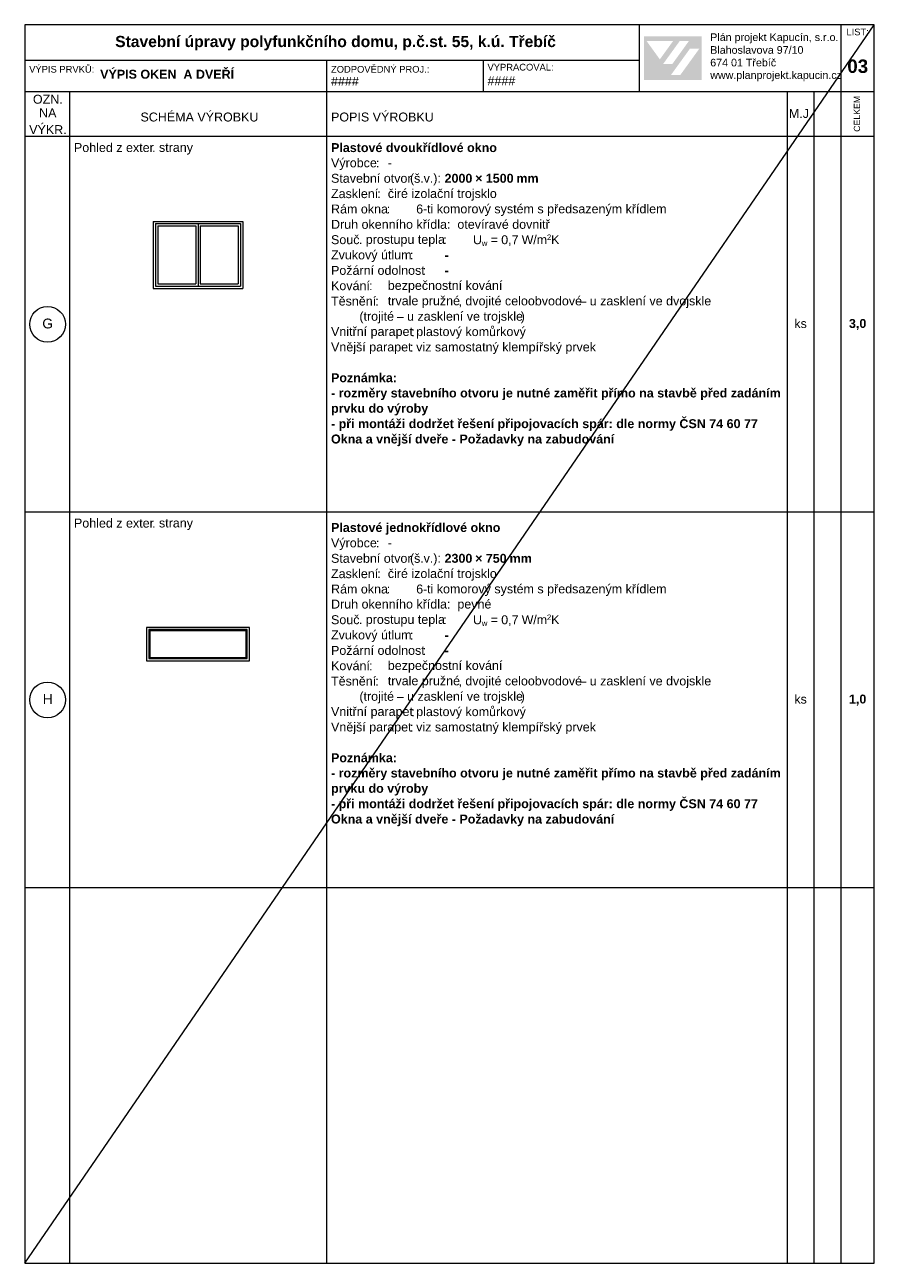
# Model space of a CAD drawing. Header units: millimetres. Extents: x 15381 to 191117, y -190522 to 367005.
# Tile 50 of 79: x 105393 to 124393, y 196949 to 224649. Entities that reach past the tile are written whole.
import ezdxf

# ---------------------------------------------------------------- set-up
doc = ezdxf.new("R2010")
doc.units = ezdxf.units.MM
doc.header["$MEASUREMENT"] = 0
doc.styles.add('GENEROVANÝ_STYL_1', font='txt')
doc.styles.add('GENEROVANÝ_STYL_2', font='txt')

msp = doc.modelspace()

# ---------------------------------------------------------------- hatches: boundary and pattern name
at = {"linetype": 'Continuous', "lineweight": 13}
h = msp.add_hatch(color=7, dxfattribs=at)
h.paths.add_polyline_path([(119240.3, 223417.1), (120530.7, 223417.1), (120530.7, 224390.7), (119240.3, 224390.7)])
h.paths.add_polyline_path([(119299.6, 224287.6), (119894.7, 224286.6), (119597.4, 223875.4)], flags=0)
h.paths.add_polyline_path([(119670.1, 223770.7), (120043.9, 224288.2), (120249.5, 224288.2), (119875.6, 223769.7)], flags=0)
h.paths.add_polyline_path([(120056.4, 223527), (119846.8, 223527), (120269.3, 224112.5), (120478.9, 224112.5)], flags=0)

# ---------------------------------------------------------------- linework, layer by layer
at = {"color": 7, "linetype": 'Continuous', "lineweight": 20}
for p, q in [((124392.6, 224649.1), (105392.6, 224649.1)), ((105392.6, 224649.1), (105392.6, 196949.1)), ((119142.6, 223149.1), (119142.6, 224649.1)), ((123642.6, 224649.1), (123642.6, 223149.1)), ((124392.6, 196949.1), (124392.6, 224649.1)), ((119142.6, 223849.1), (105392.6, 223849.1)), ((112142.6, 223849.1), (112142.6, 223149.1)), ((115642.6, 223849.1), (115642.6, 223149.1)), ((124392.6, 223149.1), (105392.6, 223149.1)), ((106392.6, 223149.1), (106392.6, 222149.1)), ((112142.6, 223149.1), (112142.6, 222149.1)), ((122442.6, 223149.1), (122442.6, 222149.1)), ((123042.6, 223149.1), (123042.6, 222149.1)), ((123642.6, 223149.1), (123642.6, 222149.1)), ((122142.6, 222149.1), (105392.6, 222149.1)), ((106392.6, 222149.1), (106392.6, 213749.1)), ((112142.6, 222149.1), (112142.6, 213749.1)), ((124392.6, 222149.1), (122142.6, 222149.1)), ((122442.6, 222149.1), (122442.6, 213749.1)), ((123042.6, 222149.1), (123042.6, 213749.1)), ((123642.6, 222149.1), (123642.6, 213749.1)), ((108267.6, 220251.2), (108267.6, 218751.2)), ((108267.6, 220251.2), (110267.6, 220251.2)), ((110267.6, 220251.2), (110267.6, 218751.2)), ((108317.6, 220201.2), (108317.6, 218801.2)), ((108317.6, 220201.2), (110217.6, 220201.2)), ((108367.6, 220151.2), (108367.6, 218851.2)), ((108367.6, 220151.2), (109217.6, 220151.2)), ((109217.6, 220151.2), (109217.6, 218851.2)), ((109267.6, 220201.2), (109267.6, 218801.2)), ((109317.6, 220151.2), (109317.6, 218851.2)), ((109317.6, 220151.2), (110167.6, 220151.2)), ((110167.6, 220151.2), (110167.6, 218851.2)), ((110217.6, 220201.2), (110217.6, 218801.2)), ((108367.6, 218851.2), (109217.6, 218851.2)), ((109317.6, 218851.2), (110167.6, 218851.2)), ((108267.6, 218751.2), (110267.6, 218751.2)), ((108317.6, 218801.2), (110217.6, 218801.2)), ((124392.6, 213749.1), (105392.6, 213749.1)), ((106392.6, 213749.1), (106392.6, 205349.1)), ((112142.6, 213749.1), (112142.6, 205349.1)), ((122442.6, 213749.1), (122442.6, 205349.1)), ((123042.6, 213749.1), (123042.6, 205349.1)), ((123642.6, 213749.1), (123642.6, 205349.1)), ((124392.6, 205349.1), (105392.6, 205349.1)), ((106392.6, 205349.1), (106392.6, 196949.1)), ((112142.6, 205349.1), (112142.6, 196949.1)), ((122442.6, 205349.1), (122442.6, 196949.1)), ((123042.6, 205349.1), (123042.6, 196949.1)), ((123642.6, 205349.1), (123642.6, 196949.1)), ((105392.6, 196949.1), (124392.6, 196949.1))]:
    msp.add_line(p, q, dxfattribs=at)
at = {"color": 8, "linetype": 'Continuous', "lineweight": 20}
msp.add_line((105392.6, 196949.1), (124392.6, 224649.1), dxfattribs=at)
at = {"color": 7, "linetype": 'Continuous', "lineweight": 20, "flags": 128}
for points in [[(108117.6, 210421.6), (110417.6, 210421.6), (110417.6, 211171.6), (108117.6, 211171.6)], [(108167.6, 210471.6), (110367.6, 210471.6), (110367.6, 211121.6), (108167.6, 211121.6)], [(108192.6, 210496.6), (110342.6, 210496.6), (110342.6, 211096.6), (108192.6, 211096.6)]]:
    msp.add_lwpolyline(points, close=True, dxfattribs=at)
at = {"color": 7, "linetype": 'Continuous', "lineweight": 20}
for centre in [(105903.2, 217949.1), (105903.2, 209549.1)]:
    msp.add_circle(centre, 400, dxfattribs=at)

# ---------------------------------------------------------------- texts
at = {"color": 7, "linetype": 'Continuous', "lineweight": 20, "attachment_point": 7}
for s, insert, char_height, style in [('\\A1;{\\pql;\\fArial|b1|i0|c238|p38;Stavební úpravy polyfunkčního domu, p.č.st. 55, k.ú. Třebíč}', (107415.1, 224074.7), 250, 'GENEROVANÝ_STYL_2'), ('\\A1;{\\pql;\\fArial|b0|i0|c238|p38;Plán projekt Kapucín, s.r.o.}', (120724.8, 224233.7), 171, 'GENEROVANÝ_STYL_1'), ('\\A1;{\\pql;\\fArial|b0|i0|c238|p38;LIST:}', (123770.8, 224411.1), 150, 'GENEROVANÝ_STYL_1'), ('\\A1;{\\pql;\\fArial|b0|i0|c238|p38;Blahoslavova 97/10}', (120724.8, 223997.8), 171, 'GENEROVANÝ_STYL_1'), ('\\A1;{\\pql;\\fArial|b0|i0|c238|p38;674 01 Třebíč}', (120724.8, 223715.4), 171, 'GENEROVANÝ_STYL_1'), ('\\A1;{\\pql;\\fArial|b1|i0|c238|p38;03}', (123790, 223567), 300, 'GENEROVANÝ_STYL_2'), ('\\A1;{\\pql;\\fArial|b0|i0|c238|p38;VÝPIS PRVKŮ:}', (105491.7, 223576.4), 150, 'GENEROVANÝ_STYL_1'), ('\\A1;{\\pql;\\fArial|b1|i0|c238|p38;VÝPIS OKEN  A DVEŘÍ}', (107078.5, 223440.2), 200, 'GENEROVANÝ_STYL_2'), ('\\A1;{\\pql;\\fArial|b0|i0|c238|p38;ZODPOVĚDNÝ PROJ.:}', (112242.6, 223576.4), 150, 'GENEROVANÝ_STYL_1'), ('\\A1;{\\pql;\\fArial|b0|i0|c238|p38;VYPRACOVAL:}', (115742.6, 223623.8), 150, 'GENEROVANÝ_STYL_1'), ('\\A1;{\\pql;\\fArial|b0|i0|c238|p38;www.planprojekt.kapucin.cz}', (120724.8, 223386.5), 171, 'GENEROVANÝ_STYL_1'), ('\\A1;{\\pql;\\fArial|b0|i0|c238|p38;####}', (112242.6, 223284.8), 200, 'GENEROVANÝ_STYL_1'), ('\\A1;{\\pql;\\fArial|b0|i0|c238|p38;####}', (115742.6, 223297.5), 200, 'GENEROVANÝ_STYL_1'), ('\\A1;{\\pql;\\fArial|b0|i0|c238|p38;OZN.}', (105574.9, 222880.5), 200, 'GENEROVANÝ_STYL_1'), ('\\A1;{\\pql;\\fArial|b0|i0|c238|p38;NA}', (105713, 222578), 200, 'GENEROVANÝ_STYL_1'), ('\\A1;{\\pql;\\fArial|b0|i0|c238|p38;SCHÉMA VÝROBKU}', (107980.3, 222483.1), 200, 'GENEROVANÝ_STYL_1'), ('\\A1;{\\pql;\\fArial|b0|i0|c238|p38;POPIS VÝROBKU}', (112242.6, 222483.1), 200, 'GENEROVANÝ_STYL_1'), ('\\A1;{\\pql;\\fArial|b0|i0|c238|p38;M.J.}', (122483, 222563), 200, 'GENEROVANÝ_STYL_1'), ('\\A1;{\\pql;\\fArial|b0|i0|c238|p38;VÝKR.}', (105491.7, 222203.7), 200, 'GENEROVANÝ_STYL_1'), ('\\A1;{\\pql;\\fArial|b0|i0|c238|p38;Pohled z exter}', (106492.6, 221800.2), 200, 'GENEROVANÝ_STYL_1'), ('\\A1;{\\pql;\\fArial|b0|i0|c238|p38;strany}', (108394.3, 221745.8), 200, 'GENEROVANÝ_STYL_1'), ('\\A1;{\\pql;\\fArial|b1|i0|c238|p38;Plastové dvoukřídlové okno}', (112242.6, 221798.8), 200, 'GENEROVANÝ_STYL_2'), ('\\A1;{\\pql;\\fArial|b0|i0|c238|p38;. }', (108240.7, 221803.4), 200, 'GENEROVANÝ_STYL_1'), ('\\A1;{\\pql;\\fArial|b0|i0|c238|p38;^I}', (109136.7, 221803.4), 200, 'GENEROVANÝ_STYL_1'), ('\\A1;{\\pql;\\fArial|b0|i0|c238|p38;^I}', (109245.4, 221803.4), 200, 'GENEROVANÝ_STYL_1'), ('\\A1;{\\pql;\\fArial|b0|i0|c238|p38;Výrobce}', (112242.6, 221401.2), 200, 'GENEROVANÝ_STYL_1'), ('\\A1;{\\pql;\\fArial|b0|i0|c238|p38;:}', (113246.5, 221458.8), 200, 'GENEROVANÝ_STYL_1'), ('\\A1;{\\pql;\\fArial|b0|i0|c238|p38;Stavební otvor}', (112242.6, 221112.3), 200, 'GENEROVANÝ_STYL_1'), ('\\A1;{\\pql;\\fArial|b0|i0|c238|p38;^I}', (113323.3, 221458.8), 200, 'GENEROVANÝ_STYL_1'), ('\\A1;{\\pql;\\fArial|b0|i0|c238|p38;-}', (113512.6, 221458.8), 200, 'GENEROVANÝ_STYL_1'), ('\\A1;{\\pql;\\fArial|b0|i0|c238|p38;^I}', (113604, 221458.8), 200, 'GENEROVANÝ_STYL_1'), ('\\A1;{\\pql;\\fArial|b0|i0|c238|p38;š}', (114100.4, 221112.4), 200, 'GENEROVANÝ_STYL_1'), ('\\A1;{\\pql;\\fArial|b0|i0|c238|p38;^I}', (114147.6, 221458.8), 200, 'GENEROVANÝ_STYL_1'), ('\\A1;{\\pql;\\fArial|b0|i0|c238|p38;(}', (114009, 221057.8), 200, 'GENEROVANÝ_STYL_1'), ('\\A1;{\\pql;\\fArial|b0|i0|c238|p38;.}', (114237.6, 221115.6), 200, 'GENEROVANÝ_STYL_1'), ('\\A1;{\\pql;\\fArial|b0|i0|c238|p38;v}', (114314.4, 221115.6), 200, 'GENEROVANÝ_STYL_1'), ('\\A1;{\\pql;\\fArial|b0|i0|c238|p38;.):}', (114451.5, 221057.8), 200, 'GENEROVANÝ_STYL_1'), ('\\A1;{\\pql;\\fArial|b1|i0|c238|p38; }', (114696.6, 221047), 200, 'GENEROVANÝ_STYL_2'), ('\\A1;{\\pql;\\fArial|b1|i0|c238|p38;^I}', (114773.4, 221115.6), 200, 'GENEROVANÝ_STYL_2'), ('\\A1;{\\pql;\\fArial|b1|i0|c238|p38;2000}', (114782.6, 221112.3), 200, 'GENEROVANÝ_STYL_2'), ('\\A1;{\\pql;\\fArial|b1|i0|c238|p38; × }', (115389.7, 221115.6), 200, 'GENEROVANÝ_STYL_2'), ('\\A1;{\\pql;\\fArial|b1|i0|c238|p38;1500}', (115704.2, 221112.3), 200, 'GENEROVANÝ_STYL_2'), ('\\A1;{\\pql;\\fArial|b1|i0|c238|p38; mm}', (116311.3, 221115.6), 200, 'GENEROVANÝ_STYL_2'), ('\\A1;{\\pql;\\fArial|b0|i0|c238|p38;Zasklení}', (112242.6, 220769.2), 200, 'GENEROVANÝ_STYL_1'), ('\\A1;{\\pql;\\fArial|b0|i0|c238|p38;:}', (113277.6, 220772.4), 200, 'GENEROVANÝ_STYL_1'), ('\\A1;{\\pql;\\fArial|b1|i0|c238|p38;^I}', (113431.2, 220772.4), 200, 'GENEROVANÝ_STYL_2'), ('\\A1;{\\pql;\\fArial|b0|i0|c238|p38;čiré izolační trojsklo}', (113512.6, 220714.8), 200, 'GENEROVANÝ_STYL_1'), ('\\A1;{\\pql;\\fArial|b0|i0|c238|p38;Rám okna}', (112242.6, 220426), 200, 'GENEROVANÝ_STYL_1'), ('\\A1;{\\pql;\\fArial|b1|i0|c238|p38; }', (113354.4, 220703.8), 200, 'GENEROVANÝ_STYL_2'), ('\\A1;{\\pql;\\fArial|b0|i0|c238|p38;: }', (113489.7, 220429.2), 200, 'GENEROVANÝ_STYL_1'), ('\\A1;{\\pql;\\fArial|b0|i0|c238|p38;6}', (114147.6, 220425.9), 200, 'GENEROVANÝ_STYL_1'), ('\\A1;{\\pql;\\fArial|b0|i0|c238|p38;-}', (114299.4, 220429.2), 200, 'GENEROVANÝ_STYL_1'), ('\\A1;{\\pql;\\fArial|b0|i0|c238|p38;ti komorový systém s předsazeným křídlem}', (114390.8, 220371.6), 200, 'GENEROVANÝ_STYL_1'), ('\\A1;{\\pql;\\fArial|b0|i0|c238|p38;Druh okenního křídla:  otevíravé dovnitř}', (112242.6, 220082.9), 200, 'GENEROVANÝ_STYL_1'), ('\\A1;{\\pql;\\fArial|b0|i0|c238|p38;^I}', (113643.3, 220429.2), 200, 'GENEROVANÝ_STYL_1'), ('\\A1;{\\pql;\\fArial|b0|i0|c238|p38;Souč}', (112242.6, 219739.5), 200, 'GENEROVANÝ_STYL_1'), ('\\A1;{\\pql;\\fArial|b0|i0|c238|p38;U}', (115417.6, 219739.5), 200, 'GENEROVANÝ_STYL_1'), ('\\A1;{\\pql;\\fArial|b0|i0|c238|p38; W}', (116429.4, 219742.8), 200, 'GENEROVANÝ_STYL_1'), ('\\A1;{\\pql;\\fArial|b0|i0|c238|p38;/}', (116765.9, 219739.5), 200, 'GENEROVANÝ_STYL_1'), ('\\A1;{\\pql;\\fArial|b0|i0|c238|p38;2}', (117071.3, 219833.3), 124.457, 'GENEROVANÝ_STYL_1'), ('\\A1;{\\pql;\\fArial|b0|i0|c238|p38;K}', (117165.7, 219742.8), 200, 'GENEROVANÝ_STYL_1'), ('\\A1;{\\pql;\\fArial|b0|i0|c238|p38;. }', (112866.2, 219742.8), 200, 'GENEROVANÝ_STYL_1'), ('\\A1;{\\pql;\\fArial|b0|i0|c238|p38;prostupu tepla}', (113019.8, 219688.4), 200, 'GENEROVANÝ_STYL_1'), ('\\A1;{\\pql;\\fArial|b0|i0|c238|p38;:}', (114753.2, 219742.8), 200, 'GENEROVANÝ_STYL_1'), ('\\A1;{\\pql;\\fArial|b1|i0|c238|p38; }', (114830, 219674.2), 200, 'GENEROVANÝ_STYL_2'), ('\\A1;{\\pql;\\fArial|b1|i0|c238|p38;^I}', (114906.8, 219742.8), 200, 'GENEROVANÝ_STYL_2'), ('\\A1;{\\pql;\\fArial|b0|i0|c238|p38;w}', (115615.1, 219701.3), 124.457, 'GENEROVANÝ_STYL_1'), ('\\A1;{\\pql;\\fArial|b0|i0|c238|p38; }', (115734.6, 219674.2), 200, 'GENEROVANÝ_STYL_1'), ('\\A1;{\\pql;\\fArial|b0|i0|c238|p38;= }', (115811.4, 219742.8), 200, 'GENEROVANÝ_STYL_1'), ('\\A1;{\\pql;\\fArial|b0|i0|c238|p38;0,7}', (116049.1, 219704), 200, 'GENEROVANÝ_STYL_1'), ('\\A1;{\\pql;\\fArial|b0|i0|c238|p38;m}', (116842.7, 219742.8), 200, 'GENEROVANÝ_STYL_1'), ('\\A1;{\\pql;\\fArial|b0|i0|c238|p38;Zvukový útlum}', (112242.6, 219342), 200, 'GENEROVANÝ_STYL_1'), ('\\A1;{\\pql;\\fArial|b0|i0|c238|p38;:}', (114009, 219399.6), 200, 'GENEROVANÝ_STYL_1'), ('\\A1;{\\pql;\\fArial|b1|i0|c238|p38;^I}', (114162.6, 219399.6), 200, 'GENEROVANÝ_STYL_2'), ('\\A1;{\\pql;\\fArial|b1|i0|c238|p38;-}', (114782.6, 219399.6), 200, 'GENEROVANÝ_STYL_2'), ('\\A1;{\\pql;\\fArial|b0|i0|c238|p38;Požární odolnost}', (112242.6, 219053.3), 200, 'GENEROVANÝ_STYL_1'), ('\\A1;{\\pql;\\fArial|b1|i0|c238|p38; }', (114085.8, 219331.1), 200, 'GENEROVANÝ_STYL_2'), ('\\A1;{\\pql;\\fArial|b0|i0|c238|p38;:}', (114296.1, 219056.4), 200, 'GENEROVANÝ_STYL_1'), ('\\A1;{\\pql;\\fArial|b1|i0|c238|p38;-}', (114782.6, 219056.4), 200, 'GENEROVANÝ_STYL_2'), ('\\A1;{\\pql;\\fArial|b0|i0|c238|p38;Kování}', (112242.6, 218710.1), 200, 'GENEROVANÝ_STYL_1'), ('\\A1;{\\pql;\\fArial|b0|i0|c238|p38;:}', (113094.7, 218713.3), 200, 'GENEROVANÝ_STYL_1'), ('\\A1;{\\pql;\\fArial|b0|i0|c238|p38;bezpečnostní kování}', (113512.6, 218658.8), 200, 'GENEROVANÝ_STYL_1'), ('\\A1;{\\pql;\\fArial|b1|i0|c238|p38; }', (114372.9, 218987.9), 200, 'GENEROVANÝ_STYL_2'), ('\\A1;{\\pql;\\fArial|b1|i0|c238|p38;^I}', (114449.7, 219056.4), 200, 'GENEROVANÝ_STYL_2'), ('\\A1;{\\pql;\\fArial|b0|i0|c238|p38;Těsnění}', (112242.6, 218366.9), 200, 'GENEROVANÝ_STYL_1'), ('\\A1;{\\pql;\\fArial|b1|i0|c238|p38; }', (113171.5, 218644.7), 200, 'GENEROVANÝ_STYL_2'), ('\\A1;{\\pql;\\fArial|b1|i0|c238|p38;^I}', (113248.3, 218713.3), 200, 'GENEROVANÝ_STYL_2'), ('\\A1;{\\pql;\\fArial|b0|i0|c238|p38;trvale pružné}', (113512.6, 218315.6), 200, 'GENEROVANÝ_STYL_1'), ('\\A1;{\\pql;\\fArial|b0|i0|c238|p38;:}', (113233.7, 218370.1), 200, 'GENEROVANÝ_STYL_1'), ('\\A1;{\\pql;\\fArial|b0|i0|c238|p38;^I}', (113310.5, 218370.1), 200, 'GENEROVANÝ_STYL_1'), ('\\A1;{\\pql;\\fArial|b0|i0|c238|p38;, }', (115094.3, 218331.3), 200, 'GENEROVANÝ_STYL_1'), ('\\A1;{\\pql;\\fArial|b0|i0|c238|p38;dvojité celoobvodové}', (115247.9, 218312.5), 200, 'GENEROVANÝ_STYL_1'), ('\\A1;{\\pql;\\fArial|b0|i0|c238|p38;– }', (117800.6, 218370.1), 200, 'GENEROVANÝ_STYL_1'), ('\\A1;{\\pql;\\fArial|b0|i0|c238|p38;u zasklení ve dvojskle}', (118029.2, 218312.5), 200, 'GENEROVANÝ_STYL_1'), ('\\A1;{\\pql;\\fArial|b0|i0|c238|p38;G}', (105785.5, 217854.4), 220, 'GENEROVANÝ_STYL_1'), ('\\A1;{\\pql;\\fArial|b0|i0|c238|p38;^I}', (112242.6, 218026.9), 200, 'GENEROVANÝ_STYL_1'), ('\\A1;{\\pql;\\fArial|b0|i0|c238|p38;(}', (112877.6, 217969.1), 200, 'GENEROVANÝ_STYL_1'), ('\\A1;{\\pql;\\fArial|b0|i0|c238|p38;trojité }', (112969, 217969.3), 200, 'GENEROVANÝ_STYL_1'), ('\\A1;{\\pql;\\fArial|b0|i0|c238|p38;– }', (113715.1, 218026.9), 200, 'GENEROVANÝ_STYL_1'), ('\\A1;{\\pql;\\fArial|b0|i0|c238|p38;u zasklení ve trojskle}', (113943.7, 217969.3), 200, 'GENEROVANÝ_STYL_1'), ('\\A1;{\\pql;\\fArial|b0|i0|c238|p38;)}', (116485.4, 217969.1), 200, 'GENEROVANÝ_STYL_1'), ('\\A1;{\\pql;\\fArial|b0|i0|c238|p38;ks}', (122605.5, 217863.1), 200, 'GENEROVANÝ_STYL_1'), ('\\A1;{\\pql;\\fArial|b1|i0|c238|p38;3,0}', (123827.4, 217822.9), 200, 'GENEROVANÝ_STYL_2'), ('\\A1;{\\pql;\\fArial|b0|i0|c238|p38;Vnitřní parapet}', (112242.6, 217629.2), 200, 'GENEROVANÝ_STYL_1'), ('\\A1;{\\pql;\\fArial|b0|i0|c238|p38;:}', (114038.3, 217683.7), 200, 'GENEROVANÝ_STYL_1'), ('\\A1;{\\pql;\\fArial|b0|i0|c238|p38;plastový komůrkový}', (114147.6, 217626.1), 200, 'GENEROVANÝ_STYL_1'), ('\\A1;{\\pql;\\fArial|b0|i0|c238|p38;Vnější parapet}', (112242.6, 217282.9), 200, 'GENEROVANÝ_STYL_1'), ('\\A1;{\\pql;\\fArial|b0|i0|c238|p38;:}', (114007.2, 217340.5), 200, 'GENEROVANÝ_STYL_1'), ('\\A1;{\\pql;\\fArial|b0|i0|c238|p38;^I}', (114115.1, 217683.7), 200, 'GENEROVANÝ_STYL_1'), ('\\A1;{\\pql;\\fArial|b0|i0|c238|p38;viz samostatný klempířský prvek}', (114147.6, 217282.9), 200, 'GENEROVANÝ_STYL_1'), ('\\A1;{\\pql;\\fArial|b0|i0|c238|p38;^I}', (114084, 217340.5), 200, 'GENEROVANÝ_STYL_1'), ('\\A1;{\\pql;\\fArial|b1|i0|c238|p38;Poznámka:}', (112242.6, 216651), 200, 'GENEROVANÝ_STYL_2'), ('\\A1;{\\pql;\\fArial|b1|i0|c238|p38;- rozměry stavebního otvoru je nutné zaměřit přímo na stavbě před zadáním}', (112242.6, 216253.2), 200, 'GENEROVANÝ_STYL_2'), ('\\A1;{\\pql;\\fArial|b1|i0|c238|p38;prvku do výroby}', (112242.6, 215910), 200, 'GENEROVANÝ_STYL_2'), ('\\A1;{\\pql;\\fArial|b1|i0|c238|p38;- při montáži dodržet řešení připojovacích spár: dle normy ČSN 74 60 77}', (112242.6, 215566.8), 200, 'GENEROVANÝ_STYL_2'), ('\\A1;{\\pql;\\fArial|b1|i0|c238|p38;Okna a vnější dveře - Požadavky na zabudování}', (112242.6, 215223.6), 200, 'GENEROVANÝ_STYL_2'), ('\\A1;{\\pql;\\fArial|b0|i0|c238|p38;Pohled z exter}', (106492.6, 213400.2), 200, 'GENEROVANÝ_STYL_1'), ('\\A1;{\\pql;\\fArial|b0|i0|c238|p38;. }', (108240.7, 213403.4), 200, 'GENEROVANÝ_STYL_1'), ('\\A1;{\\pql;\\fArial|b0|i0|c238|p38;strany}', (108394.3, 213345.8), 200, 'GENEROVANÝ_STYL_1'), ('\\A1;{\\pql;\\fArial|b0|i0|c238|p38;^I}', (109136.7, 213403.4), 200, 'GENEROVANÝ_STYL_1'), ('\\A1;{\\pql;\\fArial|b0|i0|c238|p38;^I}', (109245.4, 213403.4), 200, 'GENEROVANÝ_STYL_1'), ('\\A1;{\\pql;\\fArial|b1|i0|c238|p38;Plastové jednokřídlové okno}', (112242.6, 213244.2), 200, 'GENEROVANÝ_STYL_2'), ('\\A1;{\\pql;\\fArial|b0|i0|c238|p38;Výrobce}', (112242.6, 212901.2), 200, 'GENEROVANÝ_STYL_1'), ('\\A1;{\\pql;\\fArial|b0|i0|c238|p38;:}', (113246.5, 212958.8), 200, 'GENEROVANÝ_STYL_1'), ('\\A1;{\\pql;\\fArial|b0|i0|c238|p38;-}', (113512.6, 212958.8), 200, 'GENEROVANÝ_STYL_1'), ('\\A1;{\\pql;\\fArial|b0|i0|c238|p38;Stavební otvor}', (112242.6, 212612.3), 200, 'GENEROVANÝ_STYL_1'), ('\\A1;{\\pql;\\fArial|b0|i0|c238|p38;^I}', (113323.3, 212958.8), 200, 'GENEROVANÝ_STYL_1'), ('\\A1;{\\pql;\\fArial|b0|i0|c238|p38;^I}', (113604, 212958.8), 200, 'GENEROVANÝ_STYL_1'), ('\\A1;{\\pql;\\fArial|b0|i0|c238|p38;(}', (114009, 212557.8), 200, 'GENEROVANÝ_STYL_1'), ('\\A1;{\\pql;\\fArial|b0|i0|c238|p38;š}', (114100.4, 212612.4), 200, 'GENEROVANÝ_STYL_1'), ('\\A1;{\\pql;\\fArial|b0|i0|c238|p38;^I}', (114147.6, 212958.8), 200, 'GENEROVANÝ_STYL_1'), ('\\A1;{\\pql;\\fArial|b0|i0|c238|p38;v}', (114314.4, 212615.6), 200, 'GENEROVANÝ_STYL_1'), ('\\A1;{\\pql;\\fArial|b0|i0|c238|p38;.):}', (114451.5, 212557.8), 200, 'GENEROVANÝ_STYL_1'), ('\\A1;{\\pql;\\fArial|b1|i0|c238|p38;2300}', (114782.6, 212612.3), 200, 'GENEROVANÝ_STYL_2'), ('\\A1;{\\pql;\\fArial|b1|i0|c238|p38; × }', (115389.7, 212615.6), 200, 'GENEROVANÝ_STYL_2'), ('\\A1;{\\pql;\\fArial|b1|i0|c238|p38;750}', (115704.2, 212612.3), 200, 'GENEROVANÝ_STYL_2'), ('\\A1;{\\pql;\\fArial|b1|i0|c238|p38; mm}', (116159.5, 212615.6), 200, 'GENEROVANÝ_STYL_2'), ('\\A1;{\\pql;\\fArial|b0|i0|c238|p38;Zasklení}', (112242.6, 212269.2), 200, 'GENEROVANÝ_STYL_1'), ('\\A1;{\\pql;\\fArial|b0|i0|c238|p38;.}', (114237.6, 212615.6), 200, 'GENEROVANÝ_STYL_1'), ('\\A1;{\\pql;\\fArial|b1|i0|c238|p38; }', (114696.6, 212547), 200, 'GENEROVANÝ_STYL_2'), ('\\A1;{\\pql;\\fArial|b1|i0|c238|p38;^I}', (114773.4, 212615.6), 200, 'GENEROVANÝ_STYL_2'), ('\\A1;{\\pql;\\fArial|b0|i0|c238|p38;:}', (113277.6, 212272.4), 200, 'GENEROVANÝ_STYL_1'), ('\\A1;{\\pql;\\fArial|b1|i0|c238|p38; }', (113354.4, 212203.8), 200, 'GENEROVANÝ_STYL_2'), ('\\A1;{\\pql;\\fArial|b1|i0|c238|p38;^I}', (113431.2, 212272.4), 200, 'GENEROVANÝ_STYL_2'), ('\\A1;{\\pql;\\fArial|b0|i0|c238|p38;čiré izolační trojsklo}', (113512.6, 212214.8), 200, 'GENEROVANÝ_STYL_1'), ('\\A1;{\\pql;\\fArial|b0|i0|c238|p38;Rám okna}', (112242.6, 211926), 200, 'GENEROVANÝ_STYL_1'), ('\\A1;{\\pql;\\fArial|b0|i0|c238|p38;: }', (113489.7, 211929.2), 200, 'GENEROVANÝ_STYL_1'), ('\\A1;{\\pql;\\fArial|b0|i0|c238|p38;^I}', (113643.3, 211929.2), 200, 'GENEROVANÝ_STYL_1'), ('\\A1;{\\pql;\\fArial|b0|i0|c238|p38;6}', (114147.6, 211925.9), 200, 'GENEROVANÝ_STYL_1'), ('\\A1;{\\pql;\\fArial|b0|i0|c238|p38;-}', (114299.4, 211929.2), 200, 'GENEROVANÝ_STYL_1'), ('\\A1;{\\pql;\\fArial|b0|i0|c238|p38;ti komorový systém s předsazeným křídlem}', (114390.8, 211871.6), 200, 'GENEROVANÝ_STYL_1'), ('\\A1;{\\pql;\\fArial|b0|i0|c238|p38;Druh okenního křídla:  pevné}', (112242.6, 211531.6), 200, 'GENEROVANÝ_STYL_1'), ('\\A1;{\\pql;\\fArial|b0|i0|c238|p38;Souč}', (112242.6, 211239.5), 200, 'GENEROVANÝ_STYL_1'), ('\\A1;{\\pql;\\fArial|b0|i0|c238|p38;prostupu tepla}', (113019.8, 211188.4), 200, 'GENEROVANÝ_STYL_1'), ('\\A1;{\\pql;\\fArial|b0|i0|c238|p38;:}', (114753.2, 211242.8), 200, 'GENEROVANÝ_STYL_1'), ('\\A1;{\\pql;\\fArial|b0|i0|c238|p38;U}', (115417.6, 211239.5), 200, 'GENEROVANÝ_STYL_1'), ('\\A1;{\\pql;\\fArial|b0|i0|c238|p38;= }', (115811.4, 211242.8), 200, 'GENEROVANÝ_STYL_1'), ('\\A1;{\\pql;\\fArial|b0|i0|c238|p38;0,7}', (116049.1, 211204), 200, 'GENEROVANÝ_STYL_1'), ('\\A1;{\\pql;\\fArial|b0|i0|c238|p38; W}', (116429.4, 211242.8), 200, 'GENEROVANÝ_STYL_1'), ('\\A1;{\\pql;\\fArial|b0|i0|c238|p38;/}', (116765.9, 211239.5), 200, 'GENEROVANÝ_STYL_1'), ('\\A1;{\\pql;\\fArial|b0|i0|c238|p38;m}', (116842.7, 211242.8), 200, 'GENEROVANÝ_STYL_1'), ('\\A1;{\\pql;\\fArial|b0|i0|c238|p38;2}', (117071.3, 211333.3), 124.457, 'GENEROVANÝ_STYL_1'), ('\\A1;{\\pql;\\fArial|b0|i0|c238|p38;K}', (117165.7, 211242.8), 200, 'GENEROVANÝ_STYL_1'), ('\\A1;{\\pql;\\fArial|b0|i0|c238|p38;Zvukový útlum}', (112242.6, 210842), 200, 'GENEROVANÝ_STYL_1'), ('\\A1;{\\pql;\\fArial|b0|i0|c238|p38;. }', (112866.2, 211242.8), 200, 'GENEROVANÝ_STYL_1'), ('\\A1;{\\pql;\\fArial|b1|i0|c238|p38; }', (114830, 211174.2), 200, 'GENEROVANÝ_STYL_2'), ('\\A1;{\\pql;\\fArial|b1|i0|c238|p38;^I}', (114906.8, 211242.8), 200, 'GENEROVANÝ_STYL_2'), ('\\A1;{\\pql;\\fArial|b0|i0|c238|p38;w}', (115615.1, 211201.3), 124.457, 'GENEROVANÝ_STYL_1'), ('\\A1;{\\pql;\\fArial|b0|i0|c238|p38; }', (115734.6, 211174.2), 200, 'GENEROVANÝ_STYL_1'), ('\\A1;{\\pql;\\fArial|b0|i0|c238|p38;:}', (114009, 210899.6), 200, 'GENEROVANÝ_STYL_1'), ('\\A1;{\\pql;\\fArial|b1|i0|c238|p38; }', (114085.8, 210831.1), 200, 'GENEROVANÝ_STYL_2'), ('\\A1;{\\pql;\\fArial|b1|i0|c238|p38;^I}', (114162.6, 210899.6), 200, 'GENEROVANÝ_STYL_2'), ('\\A1;{\\pql;\\fArial|b1|i0|c238|p38;-}', (114782.6, 210899.6), 200, 'GENEROVANÝ_STYL_2'), ('\\A1;{\\pql;\\fArial|b0|i0|c238|p38;Požární odolnost}', (112242.6, 210553.3), 200, 'GENEROVANÝ_STYL_1'), ('\\A1;{\\pql;\\fArial|b0|i0|c238|p38;:}', (114296.1, 210556.4), 200, 'GENEROVANÝ_STYL_1'), ('\\A1;{\\pql;\\fArial|b1|i0|c238|p38;^I}', (114449.7, 210556.4), 200, 'GENEROVANÝ_STYL_2'), ('\\A1;{\\pql;\\fArial|b1|i0|c238|p38;-}', (114782.6, 210556.4), 200, 'GENEROVANÝ_STYL_2'), ('\\A1;{\\pql;\\fArial|b0|i0|c238|p38;Kování}', (112242.6, 210210.1), 200, 'GENEROVANÝ_STYL_1'), ('\\A1;{\\pql;\\fArial|b0|i0|c238|p38;:}', (113094.7, 210213.3), 200, 'GENEROVANÝ_STYL_1'), ('\\A1;{\\pql;\\fArial|b0|i0|c238|p38;bezpečnostní kování}', (113512.6, 210158.8), 200, 'GENEROVANÝ_STYL_1'), ('\\A1;{\\pql;\\fArial|b1|i0|c238|p38; }', (114372.9, 210487.9), 200, 'GENEROVANÝ_STYL_2'), ('\\A1;{\\pql;\\fArial|b0|i0|c238|p38;Těsnění}', (112242.6, 209866.9), 200, 'GENEROVANÝ_STYL_1'), ('\\A1;{\\pql;\\fArial|b1|i0|c238|p38; }', (113171.5, 210144.7), 200, 'GENEROVANÝ_STYL_2'), ('\\A1;{\\pql;\\fArial|b1|i0|c238|p38;^I}', (113248.3, 210213.3), 200, 'GENEROVANÝ_STYL_2'), ('\\A1;{\\pql;\\fArial|b0|i0|c238|p38;:}', (113233.7, 209870.1), 200, 'GENEROVANÝ_STYL_1'), ('\\A1;{\\pql;\\fArial|b0|i0|c238|p38;trvale pružné}', (113512.6, 209815.6), 200, 'GENEROVANÝ_STYL_1'), ('\\A1;{\\pql;\\fArial|b0|i0|c238|p38;dvojité celoobvodové}', (115247.9, 209812.5), 200, 'GENEROVANÝ_STYL_1'), ('\\A1;{\\pql;\\fArial|b0|i0|c238|p38;u zasklení ve dvojskle}', (118029.2, 209812.5), 200, 'GENEROVANÝ_STYL_1'), ('\\A1;{\\pql;\\fArial|b0|i0|c238|p38;(}', (112877.6, 209469.1), 200, 'GENEROVANÝ_STYL_1'), ('\\A1;{\\pql;\\fArial|b0|i0|c238|p38;trojité }', (112969, 209469.3), 200, 'GENEROVANÝ_STYL_1'), ('\\A1;{\\pql;\\fArial|b0|i0|c238|p38;^I}', (113310.5, 209870.1), 200, 'GENEROVANÝ_STYL_1'), ('\\A1;{\\pql;\\fArial|b0|i0|c238|p38;u zasklení ve trojskle}', (113943.7, 209469.3), 200, 'GENEROVANÝ_STYL_1'), ('\\A1;{\\pql;\\fArial|b0|i0|c238|p38;, }', (115094.3, 209831.3), 200, 'GENEROVANÝ_STYL_1'), ('\\A1;{\\pql;\\fArial|b0|i0|c238|p38;)}', (116485.4, 209469.1), 200, 'GENEROVANÝ_STYL_1'), ('\\A1;{\\pql;\\fArial|b0|i0|c238|p38;– }', (117800.6, 209870.1), 200, 'GENEROVANÝ_STYL_1'), ('\\A1;{\\pql;\\fArial|b0|i0|c238|p38;H}', (105794.5, 209458), 220, 'GENEROVANÝ_STYL_1'), ('\\A1;{\\pql;\\fArial|b0|i0|c238|p38;^I}', (112242.6, 209526.9), 200, 'GENEROVANÝ_STYL_1'), ('\\A1;{\\pql;\\fArial|b0|i0|c238|p38;– }', (113715.1, 209526.9), 200, 'GENEROVANÝ_STYL_1'), ('\\A1;{\\pql;\\fArial|b0|i0|c238|p38;ks}', (122605.5, 209463.1), 200, 'GENEROVANÝ_STYL_1'), ('\\A1;{\\pql;\\fArial|b1|i0|c238|p38;1,0}', (123827.4, 209422.9), 200, 'GENEROVANÝ_STYL_2'), ('\\A1;{\\pql;\\fArial|b0|i0|c238|p38;Vnitřní parapet}', (112242.6, 209129.2), 200, 'GENEROVANÝ_STYL_1'), ('\\A1;{\\pql;\\fArial|b0|i0|c238|p38;:}', (114038.3, 209183.7), 200, 'GENEROVANÝ_STYL_1'), ('\\A1;{\\pql;\\fArial|b0|i0|c238|p38;^I}', (114115.1, 209183.7), 200, 'GENEROVANÝ_STYL_1'), ('\\A1;{\\pql;\\fArial|b0|i0|c238|p38;plastový komůrkový}', (114147.6, 209126.1), 200, 'GENEROVANÝ_STYL_1'), ('\\A1;{\\pql;\\fArial|b0|i0|c238|p38;Vnější parapet}', (112242.6, 208782.9), 200, 'GENEROVANÝ_STYL_1'), ('\\A1;{\\pql;\\fArial|b0|i0|c238|p38;:}', (114007.2, 208840.5), 200, 'GENEROVANÝ_STYL_1'), ('\\A1;{\\pql;\\fArial|b0|i0|c238|p38;viz samostatný klempířský prvek}', (114147.6, 208782.9), 200, 'GENEROVANÝ_STYL_1'), ('\\A1;{\\pql;\\fArial|b0|i0|c238|p38;^I}', (114084, 208840.5), 200, 'GENEROVANÝ_STYL_1'), ('\\A1;{\\pql;\\fArial|b1|i0|c238|p38;Poznámka:}', (112242.6, 208151), 200, 'GENEROVANÝ_STYL_2'), ('\\A1;{\\pql;\\fArial|b1|i0|c238|p38;- rozměry stavebního otvoru je nutné zaměřit přímo na stavbě před zadáním}', (112242.6, 207753.2), 200, 'GENEROVANÝ_STYL_2'), ('\\A1;{\\pql;\\fArial|b1|i0|c238|p38;prvku do výroby}', (112242.6, 207410), 200, 'GENEROVANÝ_STYL_2'), ('\\A1;{\\pql;\\fArial|b1|i0|c238|p38;- při montáži dodržet řešení připojovacích spár: dle normy ČSN 74 60 77}', (112242.6, 207066.8), 200, 'GENEROVANÝ_STYL_2'), ('\\A1;{\\pql;\\fArial|b1|i0|c238|p38;Okna a vnější dveře - Požadavky na zabudování}', (112242.6, 206723.6), 200, 'GENEROVANÝ_STYL_2')]:
    msp.add_mtext(s, dxfattribs=dict(at, insert=insert, char_height=char_height, style=style))
at = {"color": 7, "linetype": 'Continuous', "lineweight": 20, "insert": (124077.9, 222254.9), "char_height": 140, "attachment_point": 7, "rotation": 90, "style": 'GENEROVANÝ_STYL_1'}
msp.add_mtext('\\A1;{\\pql;\\fArial|b0|i0|c238|p38;CELKEM}', dxfattribs=at)

doc.saveas('drawing.dxf')
